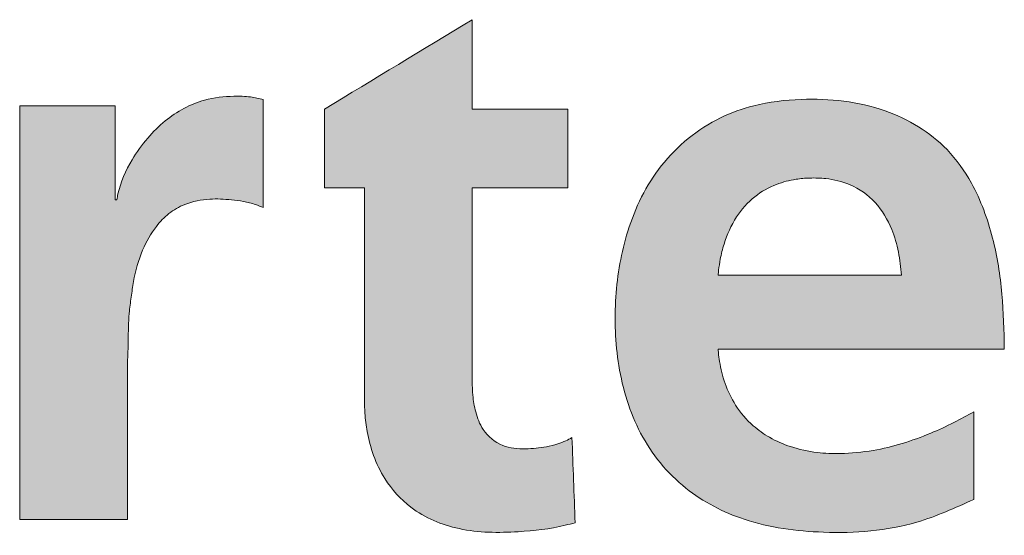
# Model space of a CAD drawing. Header units: millimetres. Extents: x 0 to 70526, y -39110 to 424.
# Tile 23 of 29: x 64174 to 64788, y -38546 to -38224. Entities that reach past the tile are written whole.
import ezdxf

# ---------------------------------------------------------------- set-up
doc = ezdxf.new("R2010")
doc.units = ezdxf.units.MM
doc.header["$LTSCALE"] = 0.25

# ---------------------------------------------------------------- blocks, each defined once
blk = doc.blocks.new('LOGO_sombreado')
at = {"linetype": 'Continuous'}
h = blk.add_hatch(color=7, dxfattribs=at)
edge = h.paths.add_edge_path(flags=0)
edge.add_line((30.337, 13.518), (30.337, 12.286))
edge.add_line((30.337, 12.286), (30.959, 12.286))
edge.add_line((30.959, 12.286), (30.959, 8.991))
edge.add_spline(control_points=[(30.959, 8.991), (30.96, 8.912), (30.964, 8.737), (31.002, 8.435), (31.093, 8.085), (31.294, 7.662), (31.714, 7.197), (32.466, 6.883), (33.306, 6.88), (33.914, 6.949), (34.205, 7.027), (34.256, 7.041)], knot_values=[1, 1, 1, 1, 1.051786, 1.114942, 1.199039, 1.287641, 1.419841, 1.600257, 1.8029, 1.96483, 2, 2, 2, 2], weights=[1, 1, 1, 1, 1, 1, 1, 1, 1, 1, 1, 1], degree=3, periodic=0)
edge.add_line((34.256, 7.041), (34.206, 8.375))
edge.add_spline(control_points=[(34.206, 8.375), (34.175, 8.357), (34.105, 8.316), (33.97, 8.268), (33.759, 8.217), (33.47, 8.188), (33.1, 8.217), (32.808, 8.46), (32.694, 8.764), (32.652, 9.022), (32.648, 9.183), (32.646, 9.255)], knot_values=[3, 3, 3, 3, 3.046639, 3.106422, 3.186605, 3.329255, 3.487089, 3.658935, 3.789624, 3.905168, 4, 4, 4, 4], weights=[1, 1, 1, 1, 1, 1, 1, 1, 1, 1, 1, 1], degree=3, periodic=0)
edge.add_line((32.646, 9.255), (32.646, 12.286))
edge.add_line((32.646, 12.286), (34.141, 12.286))
edge.add_line((34.141, 12.286), (34.141, 13.516))
edge.add_line((34.141, 13.516), (32.646, 13.516))
edge.add_line((32.646, 13.516), (32.646, 14.917))
edge.add_line((32.646, 14.917), (30.337, 13.518))
h = blk.add_hatch(color=7, dxfattribs=at)
edge = h.paths.add_edge_path(flags=0)
edge.add_line((25.567, 7.09), (27.254, 7.09))
edge.add_line((27.254, 7.09), (27.254, 9.547))
edge.add_spline(control_points=[(27.254, 9.547), (27.258, 9.662), (27.267, 9.919), (27.266, 10.263), (27.311, 10.57), (27.356, 10.905), (27.461, 11.292), (27.664, 11.649), (27.894, 11.893), (28.177, 12.055), (28.519, 12.121), (28.83, 12.104), (29.07, 12.074), (29.238, 12.034), (29.338, 11.991), (29.377, 11.974)], knot_values=[0, 0, 0, 0, 0.085345, 0.191077, 0.254829, 0.315603, 0.442981, 0.549243, 0.618003, 0.689262, 0.788156, 0.871998, 0.919624, 0.967851, 1, 1, 1, 1], weights=[1, 1, 1, 1, 1, 1, 1, 1, 1, 1, 1, 1, 1, 1, 1, 1], degree=3, periodic=0)
edge.add_line((29.377, 11.974), (29.377, 13.667))
edge.add_spline(control_points=[(29.377, 13.667), (29.311, 13.682), (29.161, 13.717), (28.85, 13.724), (28.375, 13.674), (27.909, 13.414), (27.553, 13.061), (27.283, 12.687), (27.131, 12.348), (27.092, 12.128), (27.086, 12.098)], knot_values=[2, 2, 2, 2, 2.065362, 2.149427, 2.299836, 2.523818, 2.648169, 2.783791, 2.970404, 3, 3, 3, 3], weights=[1, 1, 1, 1, 1, 1, 1, 1, 1, 1, 1], degree=3, periodic=0)
edge.add_line((27.086, 12.098), (27.086, 12.097))
edge.add_line((27.086, 12.097), (27.062, 12.097))
edge.add_line((27.062, 12.097), (27.062, 13.567))
edge.add_line((27.062, 13.567), (25.567, 13.567))
edge.add_line((25.567, 13.567), (25.567, 7.09))
h = blk.add_hatch(color=7, dxfattribs=at)
edge = h.paths.add_edge_path(flags=0)
edge.add_spline(control_points=[(40.97, 9.759), (40.964, 10.047), (40.951, 10.631), (40.811, 11.515), (40.53, 12.294), (40.001, 13.041), (39.073, 13.598), (37.982, 13.711), (37.108, 13.609), (36.32, 13.326), (35.544, 12.69), (35.039, 11.652), (34.857, 10.569), (34.896, 9.483), (35.214, 8.409), (35.921, 7.539), (36.954, 7.007), (38.209, 6.843), (39.459, 6.936), (40.201, 7.273), (40.495, 7.406)], knot_values=[2, 2, 2, 2, 2.046636, 2.094673, 2.144469, 2.179489, 2.241297, 2.312824, 2.353394, 2.38323, 2.447727, 2.509726, 2.566319, 2.624545, 2.684606, 2.744772, 2.800798, 2.868547, 2.948019, 3, 3, 3, 3], weights=[1, 1, 1, 1, 1, 1, 1, 1, 1, 1, 1, 1, 1, 1, 1, 1, 1, 1, 1, 1, 1], degree=3, periodic=0)
edge.add_line((40.495, 7.406), (40.495, 8.777))
edge.add_spline(control_points=[(40.495, 8.777), (40.391, 8.721), (40.17, 8.6), (39.798, 8.427), (39.377, 8.273), (38.903, 8.159), (38.455, 8.115), (38.019, 8.132), (37.642, 8.212), (37.304, 8.36), (37.005, 8.573), (36.76, 8.859), (36.592, 9.21), (36.523, 9.494), (36.499, 9.675), (36.494, 9.74), (36.492, 9.759)], knot_values=[0, 0, 0, 0, 0.070474, 0.150335, 0.244816, 0.33762, 0.440531, 0.512328, 0.597394, 0.66882, 0.731042, 0.815182, 0.890714, 0.961299, 0.988276, 1, 1, 1, 1], weights=[1, 1, 1, 1, 1, 1, 1, 1, 1, 1, 1, 1, 1, 1, 1, 1, 1], degree=3, periodic=0)
edge.add_line((36.492, 9.759), (40.97, 9.759))
edge = h.paths.add_edge_path(flags=0)
edge.add_spline(control_points=[(36.492, 10.916), (36.495, 10.942), (36.503, 11.026), (36.528, 11.19), (36.598, 11.477), (36.754, 11.829), (37.044, 12.156), (37.378, 12.344), (37.679, 12.42), (37.938, 12.442), (38.222, 12.434), (38.592, 12.348), (38.978, 12.076), (39.209, 11.677), (39.324, 11.282), (39.348, 11.037), (39.36, 10.916)], knot_values=[0, 0, 0, 0, 0.017075, 0.053986, 0.106701, 0.206715, 0.298238, 0.38232, 0.449502, 0.495974, 0.549057, 0.631866, 0.736734, 0.842394, 0.921775, 1, 1, 1, 1], weights=[1, 1, 1, 1, 1, 1, 1, 1, 1, 1, 1, 1, 1, 1, 1, 1, 1], degree=3, periodic=0)
edge.add_line((39.36, 10.916), (36.492, 10.916))
at = {"color": 8, "linetype": 'Continuous', "lineweight": 0}
for points in [[(32.646, 14.917), (31.876, 14.451), (31.107, 13.984), (30.337, 13.518)], [(32.646, 13.516), (32.646, 13.983), (32.646, 14.45), (32.646, 14.917)], [(27.062, 13.567), (26.563, 13.567), (26.065, 13.567), (25.567, 13.567)], [(25.567, 13.567), (25.567, 11.408), (25.567, 9.249), (25.567, 7.09)], [(27.062, 12.097), (27.062, 12.587), (27.062, 13.077), (27.062, 13.567)], [(29.377, 11.974), (29.377, 12.538), (29.377, 13.103), (29.377, 13.667)], [(30.337, 13.518), (30.337, 13.107), (30.337, 12.697), (30.337, 12.286)], [(34.141, 13.516), (33.643, 13.516), (33.145, 13.516), (32.646, 13.516)], [(34.141, 12.286), (34.141, 12.696), (34.141, 13.106), (34.141, 13.516)], [(30.337, 12.286), (30.544, 12.286), (30.751, 12.286), (30.959, 12.286)], [(30.959, 12.286), (30.959, 11.188), (30.959, 10.089), (30.959, 8.991)], [(32.646, 9.255), (32.646, 10.266), (32.646, 11.276), (32.646, 12.286)], [(32.646, 12.286), (33.145, 12.286), (33.643, 12.286), (34.141, 12.286)], [(27.086, 12.097), (27.078, 12.097), (27.07, 12.097), (27.062, 12.097)], [(27.086, 12.098), (27.086, 12.098), (27.086, 12.097), (27.086, 12.097)], [(39.36, 10.916), (38.404, 10.916), (37.448, 10.916), (36.492, 10.916)], [(36.492, 9.759), (37.985, 9.759), (39.477, 9.759), (40.97, 9.759)], [(27.254, 7.09), (27.254, 7.909), (27.254, 8.728), (27.254, 9.547)], [(40.495, 7.406), (40.495, 7.863), (40.495, 8.32), (40.495, 8.777)], [(34.256, 7.041), (34.24, 7.486), (34.223, 7.93), (34.206, 8.375)], [(25.567, 7.09), (26.129, 7.09), (26.692, 7.09), (27.254, 7.09)]]:
    blk.add_open_spline(points, degree=3, dxfattribs=at)
for points, knots in [([(29.377, 13.667), (29.311, 13.682), (29.161, 13.717), (28.85, 13.724), (28.375, 13.674), (27.909, 13.414), (27.553, 13.061), (27.283, 12.687), (27.131, 12.348), (27.092, 12.128), (27.086, 12.098)], [2, 2, 2, 2, 2.065362, 2.149427, 2.299836, 2.523818, 2.648169, 2.783791, 2.970404, 3, 3, 3, 3]), ([(40.97, 9.759), (40.964, 10.047), (40.951, 10.631), (40.811, 11.515), (40.53, 12.294), (40.001, 13.041), (39.073, 13.598), (37.982, 13.711), (37.108, 13.609), (36.32, 13.326), (35.544, 12.69), (35.039, 11.652), (34.857, 10.569), (34.896, 9.483), (35.214, 8.409), (35.921, 7.539), (36.954, 7.007), (38.209, 6.843), (39.459, 6.936), (40.201, 7.273), (40.495, 7.406)], [2, 2, 2, 2, 2.046636, 2.094673, 2.144469, 2.179489, 2.241297, 2.312824, 2.353394, 2.38323, 2.447727, 2.509726, 2.566319, 2.624545, 2.684606, 2.744772, 2.800798, 2.868547, 2.948019, 3, 3, 3, 3]), ([(36.492, 10.916), (36.495, 10.942), (36.503, 11.026), (36.528, 11.19), (36.598, 11.477), (36.754, 11.829), (37.044, 12.156), (37.378, 12.344), (37.679, 12.42), (37.938, 12.442), (38.222, 12.434), (38.592, 12.348), (38.978, 12.076), (39.209, 11.677), (39.324, 11.282), (39.348, 11.037), (39.36, 10.916)], [0, 0, 0, 0, 0.017075, 0.053986, 0.106701, 0.206715, 0.298238, 0.38232, 0.449502, 0.495974, 0.549057, 0.631866, 0.736734, 0.842394, 0.921775, 1, 1, 1, 1]), ([(27.254, 9.547), (27.258, 9.662), (27.267, 9.919), (27.266, 10.263), (27.311, 10.57), (27.356, 10.905), (27.461, 11.292), (27.664, 11.649), (27.894, 11.893), (28.177, 12.055), (28.519, 12.121), (28.83, 12.104), (29.07, 12.074), (29.238, 12.034), (29.338, 11.991), (29.377, 11.974)], [0, 0, 0, 0, 0.085345, 0.191077, 0.254829, 0.315603, 0.442981, 0.549243, 0.618003, 0.689262, 0.788156, 0.871998, 0.919624, 0.967851, 1, 1, 1, 1]), ([(40.495, 8.777), (40.391, 8.721), (40.17, 8.6), (39.798, 8.427), (39.377, 8.273), (38.903, 8.159), (38.455, 8.115), (38.019, 8.132), (37.642, 8.212), (37.304, 8.36), (37.005, 8.573), (36.76, 8.859), (36.592, 9.21), (36.523, 9.494), (36.499, 9.675), (36.494, 9.74), (36.492, 9.759)], [0, 0, 0, 0, 0.070474, 0.150335, 0.244816, 0.33762, 0.440531, 0.512328, 0.597394, 0.66882, 0.731042, 0.815182, 0.890714, 0.961299, 0.988276, 1, 1, 1, 1]), ([(34.206, 8.375), (34.175, 8.357), (34.105, 8.316), (33.97, 8.268), (33.759, 8.217), (33.47, 8.188), (33.1, 8.217), (32.808, 8.46), (32.694, 8.764), (32.652, 9.022), (32.648, 9.183), (32.646, 9.255)], [3, 3, 3, 3, 3.046639, 3.106422, 3.186605, 3.329255, 3.487089, 3.658935, 3.789624, 3.905168, 4, 4, 4, 4]), ([(30.959, 8.991), (30.96, 8.912), (30.964, 8.737), (31.002, 8.435), (31.093, 8.085), (31.294, 7.662), (31.714, 7.197), (32.466, 6.883), (33.306, 6.88), (33.914, 6.949), (34.205, 7.027), (34.256, 7.041)], [1, 1, 1, 1, 1.051786, 1.114942, 1.199039, 1.287641, 1.419841, 1.600257, 1.8029, 1.96483, 2, 2, 2, 2])]:
    blk.add_open_spline(points, degree=3, knots=knots, dxfattribs=at)
blk = doc.blocks.new('A$C861fd815')
at = {"color": 7, "linetype": 'Continuous', "xscale": 39.84375, "yscale": 39.84375, "zscale": 39.84375}
blk.add_blockref('LOGO_sombreado', (63155.76, -38818.79), dxfattribs=at)

msp = doc.modelspace()

# ---------------------------------------------------------------- block references
msp.add_blockref('A$C861fd815', (0, 0))

doc.saveas('drawing.dxf')
